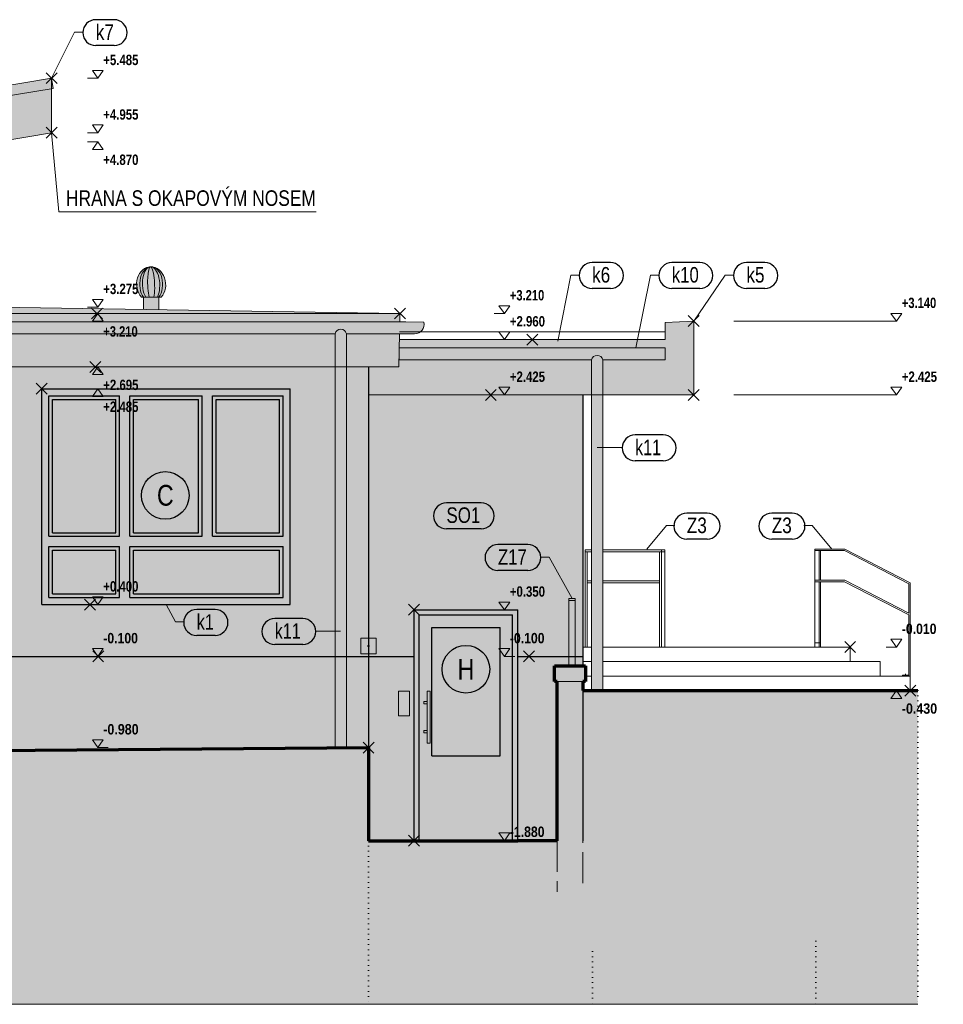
# Model space of a CAD drawing. Header units: millimetres. Extents: x -102573 to 74941, y -39020 to -17940.
# Tile 6 of 19: x -37366 to -28449, y -39020 to -29511. Entities that reach past the tile are written whole.
import ezdxf

# ---------------------------------------------------------------- set-up
doc = ezdxf.new("R2010")
doc.units = ezdxf.units.MM
doc.linetypes.add('Carkovana 2x_1', pattern=[390, 300, -90])
doc.linetypes.add('JIS_08_37', pattern=[50, 0, -50])
for name, color, linetype, lineweight in [('XR$1$POHLEDY - NOVÝ STAV_1', 7, 'Continuous', 25), ('XR$2$POHLEDY - KLEMPÍŘINA_1', 7, 'Continuous', 25), ('XR$3$POHLEDY - FILING_1', 7, 'Continuous', 25)]:
    doc.layers.add(name, color=color, linetype=linetype, lineweight=lineweight)
doc.styles.add('ARIAL', font='ARIAL.TTF')
doc.styles.add('ARIALNARROW', font='ARIALN.TTF')

# ---------------------------------------------------------------- blocks, each defined once
blk = doc.blocks.new('COMPLEX_ELEVATIONDIM_2')
at = {"layer": 'XR$1$POHLEDY - NOVÝ STAV_1', "color": 6, "linetype": 'Continuous', "lineweight": 13}
for p, q in [((-37111.6, -30022.7), (-37005.6, -30128.6)), ((-37111.4, -30128.6), (-37005.5, -30022.7)), ((-36559.1, -30000.7), (-36664.1, -30000.7)), ((-36664.1, -30000.7), (-36611.6, -30075.7)), ((-36611.6, -30075.7), (-36559.1, -30000.7)), ((-36611.6, -30075.7), (-36711.6, -30075.7)), ((-36611.6, -30075.7), (-36611.6, -30075.7)), ((-36611.6, -30075.7), (-36611.6, -30075.7)), ((-36611.6, -30075.7), (-36611.6, -30075.7)), ((-36611.6, -30075.7), (-36611.6, -30075.7)), ((-37111.6, -30549.9), (-37005.6, -30655.9)), ((-37111.4, -30655.9), (-37005.5, -30549.9)), ((-36611.6, -30602.9), (-36711.6, -30602.9)), ((-36559.1, -30527.9), (-36664.1, -30527.9)), ((-36664.1, -30527.9), (-36611.6, -30602.9)), ((-36611.6, -30602.9), (-36559.1, -30527.9)), ((-36611.6, -30602.9), (-36611.6, -30602.9)), ((-36611.6, -30602.9), (-36611.6, -30602.9)), ((-36611.6, -30602.9), (-36611.6, -30602.9)), ((-36611.6, -30602.9), (-36611.6, -30602.9)), ((-37631.6, -30636.8), (-37525.6, -30742.8)), ((-37631.4, -30742.8), (-37525.5, -30636.8)), ((-36611.6, -30689.8), (-36711.6, -30689.8)), ((-36664.1, -30764.8), (-36611.6, -30689.8)), ((-36611.6, -30689.8), (-36559.1, -30764.8)), ((-36611.6, -30689.8), (-36611.6, -30689.8)), ((-36611.6, -30689.8), (-36611.6, -30689.8)), ((-36611.6, -30689.8), (-36611.6, -30689.8)), ((-36611.6, -30689.8), (-36611.6, -30689.8)), ((-36559.1, -30764.8), (-36664.1, -30764.8)), ((-37631.6, -32234.4), (-37525.6, -32340.4)), ((-37631.4, -32340.4), (-37525.5, -32234.4)), ((-36559.1, -32212.5), (-36664.1, -32212.5)), ((-36664.1, -32212.5), (-36611.6, -32287.5)), ((-36611.6, -32287.5), (-36559.1, -32212.5)), ((-36611.6, -32287.5), (-36711.6, -32287.5)), ((-36674.2, -32295.5), (-36568.2, -32401.4)), ((-36674.1, -32401.4), (-36568.1, -32295.5)), ((-36611.6, -32287.5), (-36611.6, -32287.5)), ((-36611.6, -32287.5), (-36611.6, -32287.5)), ((-36611.6, -32287.5), (-36611.6, -32287.5)), ((-36611.6, -32287.5), (-36611.6, -32287.5)), ((-36611.6, -32348.5), (-36711.6, -32348.5)), ((-36664.1, -32423.5), (-36611.6, -32348.5)), ((-36559.1, -32423.5), (-36664.1, -32423.5)), ((-36611.6, -32348.5), (-36559.1, -32423.5)), ((-36611.6, -32348.5), (-36611.6, -32348.5)), ((-36611.6, -32348.5), (-36611.6, -32348.5)), ((-36611.6, -32348.5), (-36611.6, -32348.5)), ((-36611.6, -32348.5), (-36611.6, -32348.5)), ((-36611.6, -32864), (-36711.6, -32864)), ((-36688.2, -32811), (-36582.2, -32917)), ((-36688.1, -32917), (-36582.1, -32811)), ((-36664.1, -32939), (-36611.6, -32864)), ((-36611.6, -32864), (-36559.1, -32939)), ((-36611.6, -32864), (-36611.6, -32864)), ((-36611.6, -32864), (-36611.6, -32864)), ((-36611.6, -32864), (-36611.6, -32864)), ((-36611.6, -32864), (-36611.6, -32864)), ((-36559.1, -32939), (-36664.1, -32939)), ((-37206.6, -33022.1), (-37100.6, -33128.1)), ((-37206.4, -33128.1), (-37100.5, -33022.1)), ((-36611.6, -33075.2), (-36711.6, -33075.2)), ((-36664.1, -33150.2), (-36611.6, -33075.2)), ((-36611.6, -33075.2), (-36559.1, -33150.2)), ((-36611.6, -33075.2), (-36611.6, -33075.2)), ((-36611.6, -33075.2), (-36611.6, -33075.2)), ((-36611.6, -33075.2), (-36611.6, -33075.2)), ((-36611.6, -33075.2), (-36611.6, -33075.2)), ((-36559.1, -33150.2), (-36664.1, -33150.2)), ((-36559.1, -35085.2), (-36664.1, -35085.2)), ((-36664.1, -35085.2), (-36611.6, -35160.2)), ((-36611.6, -35160.2), (-36559.1, -35085.2)), ((-36741.2, -35107.1), (-36635.3, -35213.1)), ((-36741.1, -35213.1), (-36635.2, -35107.1)), ((-36611.6, -35160.2), (-36711.6, -35160.2)), ((-36611.6, -35160.2), (-36611.6, -35160.2)), ((-36611.6, -35160.2), (-36611.6, -35160.2)), ((-36611.6, -35160.2), (-36611.6, -35160.2)), ((-36611.6, -35160.2), (-36611.6, -35160.2)), ((-34073.4, -35485.2), (-34073.4, -35635)), ((-33923.5, -35485.2), (-34073.4, -35485.2)), ((-33923.5, -35635), (-33923.5, -35485.2)), ((-36559.1, -35585.2), (-36664.1, -35585.2)), ((-36664.1, -35585.2), (-36611.6, -35660.2)), ((-36661.4, -35607.1), (-36555.4, -35713.1)), ((-36661.3, -35713.1), (-36555.3, -35607.1)), ((-36611.6, -35660.2), (-36559.1, -35585.2)), ((-34073.4, -35635), (-33923.5, -35635)), ((-36611.6, -35660.2), (-36611.6, -35660.2)), ((-36611.6, -35660.2), (-36611.6, -35660.2)), ((-36611.6, -35660.2), (-36611.6, -35660.2)), ((-36611.6, -35660.2), (-36611.6, -35660.2)), ((-36559.1, -36465.2), (-36664.1, -36465.2)), ((-36664.1, -36465.2), (-36611.6, -36540.2)), ((-36611.6, -36540.2), (-36559.1, -36465.2)), ((-34051.6, -36487.1), (-33945.6, -36593.1)), ((-34051.4, -36593.1), (-33945.5, -36487.1)), ((-36611.6, -36540.2), (-36611.6, -36540.2)), ((-36611.6, -36540.2), (-36611.6, -36540.2)), ((-36611.6, -36540.2), (-36511.6, -36540.2)), ((-36611.6, -36540.2), (-36611.6, -36540.2)), ((-36611.6, -36540.2), (-36611.6, -36540.2))]:
    blk.add_line(p, q, dxfattribs=at)
blk.add_lwpolyline([(-36611.6, -35660.2), (-36574.1, -35660.2), (-36574.1, -35660.2), (-36574.1, -35660.2), (-36574.1, -35660.2), (-36574.1, -35660.2), (-36574.1, -35660.2), (-36574.1, -35660.2), (-36574.1, -35660.2), (-36574.1, -35660.2), (-36574.1, -35660.2), (-36574.1, -35660.2), (-36574.1, -35660.2), (-36574.1, -35660.2), (-36574.1, -35660.2), (-36574.1, -35660.2), (-36574.1, -35660.2), (-36574.1, -35660.2), (-36574.1, -35660.2), (-36511.6, -35660.2)], dxfattribs=at)
blk.add_circle((-33998.5, -35560.2), 7.5, dxfattribs=at)
at = {"layer": 'XR$1$POHLEDY - NOVÝ STAV_1', "color": 6, "linetype": 'Continuous', "lineweight": 18, "char_height": 100, "attachment_point": 7, "style": 'ARIALNARROW'}
for s, insert, width in [('\\W0.96;\\fArial Narrow|i0|b1|c0|p0;+5.485', (-36559.1, -29950.7), 389.401), ('\\W0.96;\\fArial Narrow|i0|b1|c0|p0;+4.955', (-36559.1, -30477.9), 389.401), ('\\W0.96;\\fArial Narrow|i0|b1|c0|p0;+4.870', (-36559.1, -30914.8), 389.401), ('\\W0.96;\\fArial Narrow|i0|b1|c0|p0;+3.275', (-36559.1, -32162.5), 389.401), ('\\W0.94;\\fArial Narrow|i0|b1|c0|p0;+3.210', (-36559.1, -32573.5), 388.575), ('\\W0.96;\\fArial Narrow|i0|b1|c0|p0;+2.695', (-36559.1, -33089), 389.401), ('\\W0.96;\\fArial Narrow|i0|b1|c0|p0;+2.485', (-36559.1, -33300.2), 389.401), ('\\W0.96;\\fArial Narrow|i0|b1|c0|p0;+0.400', (-36559.1, -35035.2), 389.401), ('\\W1.03;\\fArial Narrow|i0|b1|c0|p0;-0.100', (-36559.1, -35535.2), 392.672), ('\\W1.05;\\fArial Narrow|i0|b1|c0|p0;-0.980', (-36559.1, -36415.2), 393.649)]:
    blk.add_mtext(s, dxfattribs=dict(at, insert=insert, width=width))
blk = doc.blocks.new('COMPLEX_ELEVATIONDIM_14')
at = {"layer": 'XR$1$POHLEDY - NOVÝ STAV_1', "color": 6, "linetype": 'Continuous', "lineweight": 13}
for p, q in [((-33748.4, -32295.5), (-33642.4, -32401.4)), ((-33748.2, -32401.4), (-33642.3, -32295.5)), ((-32634, -32273.5), (-32739, -32273.5)), ((-32739, -32273.5), (-32686.5, -32348.5)), ((-32686.5, -32348.5), (-32634, -32273.5)), ((-32686.5, -32348.5), (-32786.5, -32348.5)), ((-32686.5, -32348.5), (-32686.5, -32348.5)), ((-32686.5, -32348.5), (-32686.5, -32348.5)), ((-32686.5, -32348.5), (-32686.5, -32348.5)), ((-32686.5, -32348.5), (-32686.5, -32348.5)), ((-32634, -32525.2), (-32739, -32525.2)), ((-32739, -32525.2), (-32686.5, -32600.2)), ((-32686.5, -32600.2), (-32634, -32525.2)), ((-32686.5, -32600.2), (-32686.5, -32600.2)), ((-32686.5, -32600.2), (-32686.5, -32600.2)), ((-32686.5, -32600.2), (-32686.5, -32600.2)), ((-32686.5, -32600.2), (-32686.5, -32600.2)), ((-32470, -32547.1), (-32364, -32653.1)), ((-32469.9, -32653.1), (-32363.9, -32547.1)), ((-32870.7, -33082.1), (-32764.8, -33188.1)), ((-32870.6, -33188.1), (-32764.7, -33082.1)), ((-32634, -33060.2), (-32739, -33060.2)), ((-32739, -33060.2), (-32686.5, -33135.2)), ((-32686.5, -33135.2), (-32634, -33060.2)), ((-32686.5, -33135.2), (-32786.5, -33135.2)), ((-32686.5, -33135.2), (-32686.5, -33135.2)), ((-32686.5, -33135.2), (-32686.5, -33135.2)), ((-32686.5, -33135.2), (-32686.5, -33135.2)), ((-32686.5, -33135.2), (-32686.5, -33135.2)), ((-33611.6, -35157.1), (-33505.6, -35263.1)), ((-33611.4, -35263.1), (-33505.5, -35157.1)), ((-32634, -35135.2), (-32739, -35135.2)), ((-32739, -35135.2), (-32686.5, -35210.2)), ((-32686.5, -35210.2), (-32634, -35135.2)), ((-32686.5, -35210.2), (-32786.5, -35210.2)), ((-32686.5, -35210.2), (-32686.5, -35210.2)), ((-32686.5, -35210.2), (-32686.5, -35210.2)), ((-32686.5, -35210.2), (-32686.5, -35210.2)), ((-32686.5, -35210.2), (-32686.5, -35210.2)), ((-34073.4, -35485.2), (-34073.4, -35635)), ((-33923.5, -35485.2), (-34073.4, -35485.2)), ((-33923.5, -35635), (-33923.5, -35485.2)), ((-34073.4, -35635), (-33923.5, -35635)), ((-32634, -35585.2), (-32739, -35585.2)), ((-32739, -35585.2), (-32686.5, -35660.2)), ((-32686.5, -35660.2), (-32634, -35585.2)), ((-32501.6, -35607.1), (-32395.6, -35713.1)), ((-32501.4, -35713.1), (-32395.5, -35607.1)), ((-32686.5, -35660.2), (-32686.5, -35660.2)), ((-32686.5, -35660.2), (-32686.5, -35660.2)), ((-32686.5, -35660.2), (-32686.5, -35660.2)), ((-32686.5, -35660.2), (-32686.5, -35660.2)), ((-32634, -37365.2), (-32739, -37365.2)), ((-32739, -37365.2), (-32686.5, -37440.2)), ((-32686.5, -37440.2), (-32634, -37365.2)), ((-33611.6, -37387.1), (-33505.6, -37493.1)), ((-33611.4, -37493.1), (-33505.5, -37387.1)), ((-32686.5, -37440.2), (-32786.5, -37440.2)), ((-32686.5, -37440.2), (-32686.5, -37440.2)), ((-32686.5, -37440.2), (-32686.5, -37440.2)), ((-32686.5, -37440.2), (-32686.5, -37440.2)), ((-32686.5, -37440.2), (-32686.5, -37440.2))]:
    blk.add_line(p, q, dxfattribs=at)
for points in [[(-32686.5, -32600.2), (-32649, -32600.2), (-32649, -32600.2), (-32649, -32600.2), (-32649, -32600.2), (-32586.5, -32600.2)], [(-32686.5, -35660.2), (-32649, -35660.2), (-32649, -35660.2), (-32649, -35660.2), (-32649, -35660.2), (-32649, -35660.2), (-32649, -35660.2), (-32649, -35660.2), (-32649, -35660.2), (-32649, -35660.2), (-32649, -35660.2), (-32586.5, -35660.2)]]:
    blk.add_lwpolyline(points, dxfattribs=at)
blk.add_circle((-33998.5, -35560.2), 7.5, dxfattribs=at)
at = {"layer": 'XR$1$POHLEDY - NOVÝ STAV_1', "color": 6, "linetype": 'Continuous', "lineweight": 18, "char_height": 100, "attachment_point": 7, "style": 'ARIALNARROW'}
for s, insert, width in [('\\W0.94;\\fArial Narrow|i0|b1|c0|p0;+3.210', (-32634, -32223.5), 388.575), ('\\W0.96;\\fArial Narrow|i0|b1|c0|p0;+2.960', (-32634, -32475.2), 389.401), ('\\W0.96;\\fArial Narrow|i0|b1|c0|p0;+2.425', (-32634, -33010.2), 389.401), ('\\W0.96;\\fArial Narrow|i0|b1|c0|p0;+0.350', (-32634, -35085.2), 389.401), ('\\W1.03;\\fArial Narrow|i0|b1|c0|p0;-0.100', (-32634, -35535.2), 392.672), ('\\W1.03;\\fArial Narrow|i0|b1|c0|p0;-1.880', (-32634, -37405.2), 392.672)]:
    blk.add_mtext(s, dxfattribs=dict(at, insert=insert, width=width))
blk = doc.blocks.new('COMPLEX_ELEVATIONDIM_17')
at = {"layer": 'XR$1$POHLEDY - NOVÝ STAV_1', "color": 6, "linetype": 'Continuous', "lineweight": 13}
for p, q in [((-30911.6, -32369.2), (-30805.6, -32475.1)), ((-30911.4, -32475.1), (-30805.5, -32369.2)), ((-28902.4, -32422.2), (-30471.4, -32422.2)), ((-28849.9, -32347.2), (-28954.9, -32347.2)), ((-28954.9, -32347.2), (-28902.4, -32422.2)), ((-28902.4, -32422.2), (-28849.9, -32347.2)), ((-28902.4, -32422.2), (-28902.4, -32422.2)), ((-28902.4, -32422.2), (-28902.4, -32422.2)), ((-28902.4, -32422.2), (-28902.4, -32422.2)), ((-28902.4, -32422.2), (-28902.4, -32422.2)), ((-30911.6, -33082.1), (-30805.6, -33188.1)), ((-30911.4, -33188.1), (-30805.5, -33082.1)), ((-28849.9, -33060.2), (-28954.9, -33060.2)), ((-28954.9, -33060.2), (-28902.4, -33135.2)), ((-28902.4, -33135.2), (-28849.9, -33060.2)), ((-28902.4, -33135.2), (-30471.4, -33135.2)), ((-28902.4, -33135.2), (-28902.4, -33135.2)), ((-28902.4, -33135.2), (-28902.4, -33135.2)), ((-28902.4, -33135.2), (-28902.4, -33135.2)), ((-28902.4, -33135.2), (-28902.4, -33135.2)), ((-34073.4, -35485.2), (-34073.4, -35635)), ((-33923.5, -35485.2), (-34073.4, -35485.2)), ((-33923.5, -35635), (-33923.5, -35485.2)), ((-29401.6, -35517.1), (-29295.6, -35623.1)), ((-29401.5, -35623.1), (-29295.5, -35517.1)), ((-28849.9, -35495.2), (-28954.9, -35495.2)), ((-28954.9, -35495.2), (-28902.4, -35570.2)), ((-28902.4, -35570.2), (-28849.9, -35495.2)), ((-34073.4, -35635), (-33923.5, -35635)), ((-28902.4, -35570.2), (-29002.4, -35570.2)), ((-28902.4, -35570.2), (-28902.4, -35570.2)), ((-28902.4, -35570.2), (-28902.4, -35570.2)), ((-28902.4, -35570.2), (-28902.4, -35570.2)), ((-28902.4, -35570.2), (-28902.4, -35570.2)), ((-28821.6, -35937.1), (-28715.6, -36043.1)), ((-28821.5, -36043.1), (-28715.5, -35937.1)), ((-28954.9, -36065.2), (-28902.4, -35990.2)), ((-28902.4, -35990.2), (-28849.9, -36065.2)), ((-28902.4, -35990.2), (-28902.4, -35990.2)), ((-28902.4, -35990.2), (-28902.4, -35990.2)), ((-28902.4, -35990.2), (-28902.4, -35990.2)), ((-28902.4, -35990.2), (-28902.4, -35990.2)), ((-28849.9, -36065.2), (-28954.9, -36065.2))]:
    blk.add_line(p, q, dxfattribs=at)
blk.add_lwpolyline([(-28902.4, -35990.2), (-28864.9, -35990.2), (-28864.9, -35990.2), (-28864.9, -35990.2), (-28864.9, -35990.2), (-28864.9, -35990.2), (-28864.9, -35990.2), (-28802.4, -35990.2)], dxfattribs=at)
blk.add_circle((-33998.5, -35560.2), 7.5, dxfattribs=at)
at = {"layer": 'XR$1$POHLEDY - NOVÝ STAV_1', "color": 6, "linetype": 'Continuous', "lineweight": 18, "char_height": 100, "attachment_point": 7, "style": 'ARIALNARROW'}
for s, insert, width in [('\\W0.94;\\fArial Narrow|i0|b1|c0|p0;+3.140', (-28849.9, -32297.2), 388.575), ('\\W0.96;\\fArial Narrow|i0|b1|c0|p0;+2.425', (-28849.9, -33010.2), 389.401), ('\\W1.03;\\fArial Narrow|i0|b1|c0|p0;-0.010', (-28849.9, -35445.2), 392.672), ('\\W1.05;\\fArial Narrow|i0|b1|c0|p0;-0.430', (-28849.9, -36215.2), 393.649)]:
    blk.add_mtext(s, dxfattribs=dict(at, insert=insert, width=width))
blk = doc.blocks.new('KOMPLEXNÍ OBJEKT_26')
at = {"layer": 'XR$3$POHLEDY - FILING_1', "linetype": 'Continuous', "lineweight": 13}
h = blk.add_hatch(color=251, dxfattribs=at)
h.paths.add_polyline_path([(-37153.5, -35160.2), (-34753.5, -35160.2), (-34753.5, -33075.2), (-37153.5, -33075.2)])
h.paths.add_polyline_path([(-36403.5, -35090.2), (-37083.5, -35090.2), (-37083.5, -34600.2), (-36403.5, -34600.2)], flags=16)
h.paths.add_polyline_path([(-34823.5, -35090.2), (-36303.5, -35090.2), (-36303.5, -34600.2), (-34823.5, -34600.2)], flags=16)
h.paths.add_polyline_path([(-37083.5, -34500.2), (-37083.5, -33145.2), (-36403.5, -33145.2), (-36403.5, -34500.2)], flags=16)
h.paths.add_polyline_path([(-35603.5, -34500.2), (-36303.5, -34500.2), (-36303.5, -33145.2), (-35603.5, -33145.2)], flags=16)
h.paths.add_polyline_path([(-34823.5, -34500.2), (-35503.5, -34500.2), (-35503.5, -33145.2), (-34823.5, -33145.2)], flags=16)
h = blk.add_hatch(color=251, dxfattribs=at)
h.paths.add_polyline_path([(-37083.5, -34500.2), (-36403.5, -34500.2), (-36403.5, -33145.2), (-37083.5, -33145.2)])
h.paths.add_polyline_path([(-37048.5, -34465.2), (-37048.5, -33180.2), (-36438.5, -33180.2), (-36438.5, -34465.2)], flags=16)
for points in [[(-37048.5, -34465.2), (-36438.5, -34465.2), (-36438.5, -33180.2), (-37048.5, -33180.2)], [(-36268.5, -34465.2), (-35638.5, -34465.2), (-35638.5, -33180.2), (-36268.5, -33180.2)], [(-35468.5, -34465.2), (-34858.5, -34465.2), (-34858.5, -33180.2), (-35468.5, -33180.2)], [(-37048.5, -35055.2), (-36438.5, -35055.2), (-36438.5, -34635.2), (-37048.5, -34635.2)], [(-36268.5, -35055.2), (-34858.5, -35055.2), (-34858.5, -34635.2), (-36268.5, -34635.2)]]:
    blk.add_hatch(color=9, dxfattribs=at).paths.add_polyline_path(points)
h = blk.add_hatch(color=251, dxfattribs=at)
h.paths.add_polyline_path([(-36303.5, -34500.2), (-35603.5, -34500.2), (-35603.5, -33145.2), (-36303.5, -33145.2)])
h.paths.add_polyline_path([(-36268.5, -34465.2), (-36268.5, -33180.2), (-35638.5, -33180.2), (-35638.5, -34465.2)], flags=16)
h = blk.add_hatch(color=251, dxfattribs=at)
h.paths.add_polyline_path([(-35503.5, -34500.2), (-34823.5, -34500.2), (-34823.5, -33145.2), (-35503.5, -33145.2)])
h.paths.add_polyline_path([(-35468.5, -34465.2), (-35468.5, -33180.2), (-34858.5, -33180.2), (-34858.5, -34465.2)], flags=16)
h = blk.add_hatch(color=251, dxfattribs=at)
h.paths.add_polyline_path([(-37083.5, -35090.2), (-36403.5, -35090.2), (-36403.5, -34600.2), (-37083.5, -34600.2)])
h.paths.add_polyline_path([(-37048.5, -35055.2), (-37048.5, -34635.2), (-36438.5, -34635.2), (-36438.5, -35055.2)], flags=16)
h = blk.add_hatch(color=251, dxfattribs=at)
h.paths.add_polyline_path([(-36303.5, -35090.2), (-34823.5, -35090.2), (-34823.5, -34600.2), (-36303.5, -34600.2)])
h.paths.add_polyline_path([(-34858.5, -35055.2), (-36268.5, -35055.2), (-36268.5, -34635.2), (-34858.5, -34635.2)], flags=16)

msp = doc.modelspace()

# ---------------------------------------------------------------- hatches: boundary and pattern name
at = {"layer": 'XR$3$POHLEDY - FILING_1', "linetype": 'Continuous', "lineweight": 13}
for color, points in [(251, [(-37058.5, -30177.1), (-37042, -30174.3), (-37058.5, -30075.7), (-45099.1, -31424.8), (-45082.6, -31523.4)]), (252, [(-45082.6, -31523.4), (-45013.9, -31932.6), (-37058.5, -30602.9), (-37058.5, -30177.1)]), (252, [(-46765.3, -32428.9), (-33696.7, -32428.9), (-33695.3, -32348.5), (-46766.7, -32348.5)]), (252, [(-33701.1, -32680.5), (-31134.2, -32680.5), (-31134.2, -32796.4), (-31736.3, -32796.4), (-31736.3, -33135.2), (-30858.5, -33135.2), (-30858.5, -32422.2), (-31134.2, -32436), (-31134.2, -32600.2), (-33699.7, -32600.2)]), (251, [(-33462, -32465.9), (-33461.4, -32449.4), (-33464, -32433), (-33637.5, -32428.9), (-46824.6, -32428.9), (-46998.1, -32433), (-47000.6, -32449.4), (-47000.1, -32465.9), (-46996.5, -32482.1), (-46990.1, -32497.3), (-46981, -32511.1), (-46969.5, -32523), (-46956.1, -32532.6), (-46941.1, -32539.6), (-46925.1, -32543.7), (-46908.6, -32544.8), (-46261.9, -32544.8), (-46258.1, -32533.8), (-46252.2, -32523.7), (-46244.3, -32515.1), (-46234.8, -32508.3), (-46224.1, -32503.7), (-46212.7, -32501.3), (-46201.1, -32501.3), (-46189.6, -32503.7), (-46179, -32508.3), (-46169.5, -32515.1), (-46161.6, -32523.7), (-46155.6, -32533.8), (-46151.9, -32544.8), (-34321.9, -32544.8), (-34318.1, -32533.8), (-34312.2, -32523.7), (-34304.3, -32515.1), (-34294.8, -32508.3), (-34284.1, -32503.7), (-34272.7, -32501.3), (-34261.1, -32501.3), (-34249.6, -32503.7), (-34239, -32508.3), (-34229.5, -32515.1), (-34221.6, -32523.7), (-34215.6, -32533.8), (-34211.9, -32544.8), (-33553.4, -32544.8), (-33537, -32543.7), (-33520.9, -32539.6), (-33506, -32532.6), (-33492.5, -32523), (-33481, -32511.1), (-33471.9, -32497.3), (-33465.5, -32482.1)]), (251, [(-34217.1, -32531.3), (-34220.9, -32524.9), (-34223.5, -32521.7), (-34228.1, -32516.6), (-34231.4, -32513.8), (-34236.9, -32509.9), (-34240.6, -32507.6), (-34247, -32504.8), (-34250.7, -32503.4), (-34258.8, -32501.7), (-34261.4, -32501.3), (-34272.4, -32501.3), (-34275, -32501.7), (-34283.1, -32503.4), (-34286.8, -32504.8), (-34293.2, -32507.6), (-34296.9, -32509.9), (-34302.4, -32513.8), (-34305.7, -32516.6), (-34310.3, -32521.7), (-34312.9, -32524.9), (-34316.7, -32531.3), (-34318.4, -32534.4), (-34321.9, -32544.8), (-34321.9, -36541.9), (-34211.9, -36541.9), (-34211.9, -32544.8), (-34215.4, -32534.4)]), (252, [(-34321.9, -32864), (-34321.9, -32544.8), (-46151.9, -32544.8), (-46151.9, -32864)]), (252, [(-34211.9, -32864), (-33704.3, -32864), (-33698.7, -32544.8), (-34211.9, -32544.8)]), (251, [(-33703.1, -32796.4), (-31846.3, -32796.4), (-31843.1, -32786.8), (-31838.3, -32777.9), (-31832, -32770), (-31824.4, -32763.4), (-31815.7, -32758.2), (-31806.3, -32754.6), (-31796.3, -32752.8), (-31786.2, -32752.8), (-31776.2, -32754.6), (-31766.8, -32758.2), (-31758.1, -32763.4), (-31750.5, -32770), (-31744.2, -32777.9), (-31739.4, -32786.8), (-31736.3, -32796.4), (-31134.2, -32796.4), (-31134.2, -32680.5), (-33701.1, -32680.5)]), (252, [(-33704.3, -32864), (-33998.5, -32864), (-33998.5, -33135.2), (-31846.3, -33135.2), (-31846.3, -32796.4), (-33703.1, -32796.4)]), (251, [(-31750.5, -32770), (-31758.1, -32763.4), (-31766.8, -32758.2), (-31776.2, -32754.6), (-31786.2, -32752.8), (-31796.3, -32752.8), (-31806.3, -32754.6), (-31815.7, -32758.2), (-31824.4, -32763.4), (-31832, -32770), (-31838.3, -32777.9), (-31843.1, -32786.8), (-31846.3, -32796.4), (-31846.3, -35990.2), (-31736.3, -35990.2), (-31736.3, -32796.4), (-31739.4, -32786.8), (-31744.2, -32777.9)]), (41, [(-32558.5, -35660.2), (-31928.5, -35660.2), (-31928.5, -33135.2), (-33998.5, -33135.2), (-33998.5, -35660.2), (-33558.5, -35660.2), (-33558.5, -35210.2), (-32558.5, -35210.2)]), (9, [(-32728.5, -35380.2), (-33388.5, -35380.2), (-33388.5, -36620.9), (-32728.5, -36620.9)]), (253, [(-46151.9, -35660.2), (-46151.9, -36638.9), (-34321.9, -36542.8), (-34321.9, -35660.2)]), (253, [(-33998.5, -36540.2), (-33998.5, -35660.2), (-34211.9, -35660.2), (-34211.9, -36541.9)]), (253, [(-33998.5, -37440.2), (-33558.5, -37440.2), (-33558.5, -35660.2), (-33998.5, -35660.2)]), (253, [(-31928.5, -35751.8), (-31928.5, -35660.2), (-32558.5, -35660.2), (-32558.5, -37440.2), (-32178.5, -37440.2), (-32178.5, -35901.8), (-32203.5, -35901.8), (-32203.5, -35751.8)]), (251, [(-31903.5, -35751.8), (-32203.5, -35751.8), (-32203.5, -35901.8), (-32178.5, -35901.8), (-32178.5, -37934.3), (-31928.5, -37934.3), (-31928.5, -35901.8), (-31903.5, -35901.8)])]:
    msp.add_hatch(color=color, dxfattribs=at).paths.add_polyline_path(points)
h = msp.add_hatch(color=9, dxfattribs=at)
h.paths.add_polyline_path([(-36178.5, -32180.8), (-36171.9, -32191.1), (-36179.8, -32178.3)])
h.paths.add_polyline_path([(-36014, -32178.3), (-36021.9, -32191.1), (-36015.3, -32180.8)])
h.paths.add_polyline_path([(-35999.2, -32191.1), (-36190, -32191.1), (-36198.6, -32180.8), (-36206.6, -32169.7), (-36213.7, -32157.9), (-36219.9, -32145.3), (-36225.3, -32132.2), (-36229.7, -32118.7), (-36233.2, -32104.7), (-36235.7, -32090.5), (-36237.1, -32076.1), (-36237.5, -32061.6), (-36236.9, -32047.1), (-36235.3, -32032.8), (-36232.6, -32018.8), (-36229, -32005.1), (-36224.4, -31991.9), (-36218.8, -31979.2), (-36212.4, -31967.1), (-36205.1, -31955.8), (-36197.1, -31945.3), (-36188.2, -31935.6), (-36178.8, -31927), (-36168.7, -31919.3), (-36158.1, -31912.7), (-36147.1, -31907.3), (-36135.7, -31903), (-36124, -31900), (-36112.5, -31898.2), (-36115.9, -31899.3), (-36103.3, -31897), (-36090.5, -31897), (-36077.8, -31899.3), (-36076, -31900), (-36064.3, -31903), (-36052.7, -31907.3), (-36041.4, -31912.7), (-36030.6, -31919.3), (-36020.2, -31927), (-36010.5, -31935.6), (-36001.3, -31945.3), (-35992.8, -31955.8), (-35985.1, -31967.1), (-35978.2, -31979.2), (-35972.2, -31991.9), (-35967.1, -32005.1), (-35963, -32018.8), (-35959.8, -32032.8), (-35957.6, -32047.1), (-35956.5, -32061.6), (-35956.4, -32076.1), (-35957.3, -32090.5), (-35959.2, -32104.7), (-35962.2, -32118.7), (-35966.1, -32132.2), (-35971, -32145.3), (-35976.8, -32157.9), (-35983.4, -32169.7), (-35991, -32180.8)], flags=16)
h.paths.add_polyline_path([(-36204.6, -32032.2), (-36206.1, -32046.6), (-36206.2, -32047.2), (-36204.2, -32029.8)])
h.paths.add_polyline_path([(-36020.4, -31944.5), (-36020.9, -31943.8), (-36013.1, -31956.7), (-36014, -31955.1)])
h.paths.add_polyline_path([(-36195.5, -32141.7), (-36199.4, -32128), (-36198.5, -32131.9)])
h.paths.add_polyline_path([(-36004.2, -31975.6), (-35998.7, -31990.1), (-36002.9, -31978.5)])
h.paths.add_polyline_path([(-36011.3, -31960.3), (-36006, -31971.3), (-36008.1, -31966.4)])
h.paths.add_polyline_path([(-36029.8, -31932.2), (-36022.5, -31941.7), (-36027.5, -31934.9)])
h.paths.add_polyline_path([(-36032.5, -31929.1), (-36035, -31926.2), (-36040.3, -31921.1)])
h.paths.add_polyline_path([(-36194.8, -32144.3), (-36194.5, -32145.1), (-36189.9, -32157.7), (-36189, -32159.6)])
h.paths.add_polyline_path([(-36042.3, -31919.2), (-36043, -31918.6), (-36051.4, -31912), (-36052.5, -31911.3)])
h.paths.add_polyline_path([(-36055.1, -31909.7), (-36060.1, -31906.6), (-36063.5, -31904.9)])
h.paths.add_polyline_path([(-36195.5, -31991.2), (-36199.3, -32004.5), (-36199.9, -32007.3), (-36195.4, -31991)])
h.paths.add_polyline_path([(-36004.8, -32159.6), (-36004, -32157.7), (-35999.3, -32145.1), (-35999.1, -32144.3)])
h.paths.add_polyline_path([(-36009.3, -32169.6), (-36006.6, -32163.5), (-36011.9, -32174.3)])
h.paths.add_polyline_path([(-35998.3, -32141.7), (-35995.3, -32131.9), (-35994.4, -32128)])
h.paths.add_polyline_path([(-35993.2, -32123), (-35992.1, -32118.3), (-35990.5, -32109.5)])
h.paths.add_polyline_path([(-36206.8, -32075.6), (-36206.2, -32084.2), (-36206.8, -32070.3)])
h.paths.add_polyline_path([(-35989.6, -32104.3), (-35987.9, -32090), (-35987.8, -32088.3), (-35989.9, -32105.7)])
h.paths.add_polyline_path([(-35987, -32070.3), (-35987.6, -32084.2), (-35987.1, -32075.6)])
h.paths.add_polyline_path([(-35987.5, -32049.5), (-35987, -32065), (-35987, -32061)])
h.paths.add_polyline_path([(-35987.7, -32046.6), (-35989.2, -32032.2), (-35989.6, -32029.8), (-35987.7, -32047.2)])
h.paths.add_polyline_path([(-35990.4, -32025.1), (-35991.5, -32018.2), (-35992.9, -32012.1)])
h.paths.add_polyline_path([(-35994.6, -32004.5), (-35998.4, -31991.2), (-35998.4, -31991), (-35993.9, -32007.3)])
h.paths.add_polyline_path([(-36161.3, -31929.1), (-36153.5, -31921.1), (-36158.8, -31926.2)])
h.paths.add_polyline_path([(-36164, -31932.2), (-36166.4, -31934.9), (-36171.3, -31941.7)])
h.paths.add_polyline_path([(-36173.4, -31944.5), (-36179.8, -31955.1), (-36180.7, -31956.7), (-36172.9, -31943.8)])
h.paths.add_polyline_path([(-36187.8, -31971.3), (-36182.5, -31960.3), (-36185.7, -31966.4)])
h.paths.add_polyline_path([(-36189.7, -31975.6), (-36190.9, -31978.5), (-36195.1, -31990.1)])
h.paths.add_polyline_path([(-36151.5, -31919.2), (-36141.3, -31911.3), (-36142.5, -31912), (-36150.8, -31918.6)])
h.paths.add_polyline_path([(-36124.8, -31902.3), (-36127.1, -31903.4), (-36117, -31899.7)])
h.paths.add_polyline_path([(-36184.5, -32169.6), (-36182, -32174.3), (-36187.3, -32163.5)])
h.paths.add_polyline_path([(-36133.8, -31906.6), (-36138.7, -31909.7), (-36130.3, -31904.9)])
h.paths.add_polyline_path([(-36203.5, -32025.1), (-36201, -32012.1), (-36202.3, -32018.2)])
h.paths.add_polyline_path([(-36206.8, -32065), (-36206.3, -32049.5), (-36206.9, -32061)])
h.paths.add_polyline_path([(-36204.2, -32104.3), (-36203.9, -32105.7), (-36206, -32088.3), (-36205.9, -32090)])
h.paths.add_polyline_path([(-36200.6, -32123), (-36203.3, -32109.5), (-36201.7, -32118.3)])
msp.add_hatch(color=9, dxfattribs=at).paths.add_polyline_path([(-36021.9, -32191.1), (-36021.9, -32311.9), (-36171.9, -32308), (-36171.9, -32191.1)], flags=16)
msp.add_hatch(color=252, dxfattribs=at).paths.add_polyline_path([(-46766.7, -32348.5), (-33695.3, -32348.5), (-40221.9, -32245.9), (-40256.3, -32245.9)], flags=0)
h = msp.add_hatch(dxfattribs=at)
h.set_pattern_fill('VZOR', scale=300, angle=45, style=0, pattern_type=2)
h.set_pattern_definition([(45, (-6e-14, 848.53), (-3e-14, 424.264), [300, -300]), (135, (-6e-14, 848.53), (-424.264, 3e-14), [300, -300])])
h.paths.add_polyline_path([(-46766.7, -32348.5), (-33695.3, -32348.5), (-40221.9, -32245.9), (-40256.3, -32245.9)], flags=0)
h = msp.add_hatch(color=9, dxfattribs=at)
h.paths.add_polyline_path([(-46151.9, -32864), (-46151.9, -35660.2), (-34321.9, -35660.2), (-34321.9, -32864)])
h.paths.add_polyline_path([(-46463.5, -32864), (-46463.5, -35660.2), (-46261.9, -35660.2), (-46261.9, -32864)])
h.paths.add_polyline_path([(-33998.5, -35660.2), (-33998.5, -32864), (-34211.9, -32864), (-34211.9, -35660.2)])
h.paths.add_polyline_path([(-43303.5, -35160.2), (-45703.5, -35160.2), (-45703.5, -33075.2), (-43303.5, -33075.2)], flags=16)
h.paths.add_polyline_path([(-40453.5, -35160.2), (-42853.5, -35160.2), (-42853.5, -33075.2), (-40453.5, -33075.2)], flags=16)
h.paths.add_polyline_path([(-37603.5, -35160.2), (-40003.5, -35160.2), (-40003.5, -33075.2), (-37603.5, -33075.2)], flags=16)
h.paths.add_polyline_path([(-34753.5, -35160.2), (-37153.5, -35160.2), (-37153.5, -33075.2), (-34753.5, -33075.2)], flags=16)
h = msp.add_hatch(color=251, dxfattribs=at)
h.paths.add_polyline_path([(-33558.5, -37440.2), (-32558.5, -37440.2), (-32558.5, -35210.2), (-33558.5, -35210.2)])
h.paths.add_polyline_path([(-33388.5, -36620.9), (-33388.5, -35380.2), (-32728.5, -35380.2), (-32728.5, -36620.9)], flags=16)
at = {"layer": 'XR$3$POHLEDY - FILING_1', "linetype": 'Continuous', "lineweight": 50}
msp.add_hatch(color=7, dxfattribs=at).paths.add_polyline_path([(-32178.5, -37440.2), (-33998.5, -37440.2), (-33998.5, -36540.2), (-46303.5, -36640.2), (-50887.4, -37270.2), (-50887.4, -39020.2), (-28696.7, -39020.2), (-28696.7, -35990.2), (-31928.5, -35990.2), (-31928.5, -37934.3), (-32178.5, -37934.3)])

# ---------------------------------------------------------------- linework, layer by layer
at = {"layer": 'XR$1$POHLEDY - NOVÝ STAV_1', "color": 6, "linetype": 'Continuous', "lineweight": 25}
for p, q in [((-36454.3, -29511), (-36631.4, -29511)), ((-36454.3, -29761), (-36631.4, -29761)), ((-31663.1, -31857), (-31840.1, -31857)), ((-30799.8, -31857), (-31070.1, -31857)), ((-30173.1, -31857), (-30350.1, -31857)), ((-31663.1, -32107), (-31840.1, -32107)), ((-30799.8, -32107), (-31070.1, -32107)), ((-30173.1, -32107), (-30350.1, -32107)), ((-31154.3, -33521.7), (-31424.6, -33521.7)), ((-31154.3, -33771.7), (-31424.6, -33771.7)), ((-32910.8, -34178.1), (-33246.3, -34178.1)), ((-30729.8, -34276.5), (-30925.4, -34276.5)), ((-29909.9, -34276.5), (-30105.6, -34276.5)), ((-32910.8, -34428.1), (-33246.3, -34428.1)), ((-32459.9, -34580.7), (-32748.8, -34580.7)), ((-30729.8, -34526.5), (-30925.4, -34526.5)), ((-29909.9, -34526.5), (-30105.6, -34526.5)), ((-32459.9, -34830.7), (-32748.8, -34830.7)), ((-35480.3, -35207.5), (-35657.4, -35207.5)), ((-34633.3, -35295.2), (-34903.6, -35295.2)), ((-35480.3, -35457.5), (-35657.4, -35457.5)), ((-34633.3, -35545.2), (-34903.6, -35545.2))]:
    msp.add_line(p, q, dxfattribs=at)
at = {"layer": 'XR$1$POHLEDY - NOVÝ STAV_1', "color": 6, "linetype": 'Continuous', "lineweight": 13}
for p, q in [((-36836.4, -29631), (-37058.5, -30075.7)), ((-36756.4, -29631), (-36836.4, -29631)), ((-36987.2, -31366.1), (-37058.5, -30602.9)), ((-34503.1, -31366.1), (-36987.2, -31366.1)), ((-32045.1, -31977), (-32169.6, -32617.2)), ((-31965.1, -31977), (-32045.1, -31977)), ((-31275.1, -31977), (-31418.5, -32680.5)), ((-31195.1, -31977), (-31275.1, -31977)), ((-30555.1, -31977), (-30858.5, -32422.2)), ((-30475.1, -31977), (-30555.1, -31977)), ((-31549.6, -33641.7), (-31789.6, -33641.7)), ((-31121.4, -34396.5), (-31312.7, -34623.5)), ((-31041.4, -34396.5), (-31121.4, -34396.5)), ((-29795.6, -34396.5), (-29715.6, -34396.5)), ((-29715.6, -34396.5), (-29524.3, -34623.5)), ((-32334.6, -34700.7), (-32254.6, -34700.7)), ((-32254.6, -34700.7), (-32033.5, -35100.2)), ((-35862.4, -35327.5), (-35953.5, -35160.2)), ((-35782.4, -35327.5), (-35862.4, -35327.5)), ((-34508.6, -35415.2), (-34268.6, -35415.2))]:
    msp.add_line(p, q, dxfattribs=at)
at = {"layer": 'XR$1$POHLEDY - NOVÝ STAV_1', "color": 7, "linetype": 'Continuous', "lineweight": 13}
for p, q in [((-45099.1, -31424.8), (-37058.5, -30075.7)), ((-37058.5, -30075.7), (-37042, -30174.3)), ((-37058.5, -30177.1), (-37058.5, -30075.7)), ((-45082.6, -31523.4), (-37042, -30174.3)), ((-37058.5, -30602.9), (-37058.5, -30177.1)), ((-37058.5, -30602.9), (-45013.9, -31932.6)), ((-35999.2, -32191.1), (-36190, -32191.1)), ((-36171.9, -32308), (-36171.9, -32191.1)), ((-36021.9, -32311.9), (-36021.9, -32191.1)), ((-40221.9, -32245.9), (-33695.3, -32348.5)), ((-33695.3, -32348.5), (-40818.5, -32348.5)), ((-33696.7, -32428.9), (-33695.3, -32348.5)), ((-31134.2, -32436), (-30858.5, -32422.2)), ((-30858.5, -32422.2), (-30858.5, -33135.2)), ((-31134.2, -32600.2), (-31134.2, -32436)), ((-33704.3, -32864), (-33698.7, -32544.8)), ((-31134.2, -32600.2), (-33699.7, -32600.2)), ((-31134.2, -32526), (-33699.3, -32526)), ((-33704.3, -32864), (-40818.5, -32864)), ((-30858.5, -33135.2), (-33998.5, -33135.2)), ((-31928.5, -35570.2), (-31846.3, -35570.2)), ((-31736.3, -35570.2), (-29348.5, -35570.2)), ((-29348.5, -35570.2), (-29348.5, -35710.2)), ((-31903.5, -35751.8), (-32203.5, -35751.8)), ((-32203.5, -35751.8), (-32203.5, -35901.8)), ((-31928.5, -35710.2), (-31846.3, -35710.2)), ((-31903.5, -35901.8), (-31903.5, -35751.8)), ((-31736.3, -35710.2), (-29058.5, -35710.2)), ((-29058.5, -35710.2), (-29058.5, -35850.2)), ((-32203.5, -35901.8), (-31903.5, -35901.8)), ((-31903.5, -35850.2), (-31846.3, -35850.2)), ((-31736.3, -35850.2), (-28768.5, -35850.2)), ((-28768.5, -35850.2), (-28768.5, -35990.2)), ((-33710.3, -35997.3), (-33602.8, -35997.3)), ((-33710.3, -36233), (-33710.3, -35997.3)), ((-33602.8, -35997.3), (-33602.8, -36233)), ((-33433, -35997.3), (-33433, -36497.3)), ((-33403, -35997.3), (-33433, -35997.3)), ((-33403, -36497.3), (-33403, -35997.3)), ((-33433, -36097.3), (-33463, -36097.3)), ((-33463, -36097.3), (-33463, -36117.3)), ((-33463, -36117.3), (-33433, -36117.3)), ((-33602.8, -36233), (-33710.3, -36233)), ((-33433, -36377.3), (-33463, -36377.3)), ((-33463, -36377.3), (-33463, -36397.3)), ((-33463, -36397.3), (-33433, -36397.3)), ((-33433, -36497.3), (-33403, -36497.3))]:
    msp.add_line(p, q, dxfattribs=at)
at = {"layer": 'XR$1$POHLEDY - NOVÝ STAV_1', "color": 7, "linetype": 'Continuous', "lineweight": 25}
for p, q in [((-33998.5, -32864), (-33998.5, -35660.2)), ((-37153.5, -33075.2), (-34753.5, -33075.2)), ((-37153.5, -35160.2), (-37153.5, -33075.2)), ((-34753.5, -35160.2), (-34753.5, -33075.2)), ((-37083.5, -34500.2), (-37083.5, -33145.2)), ((-37083.5, -33145.2), (-36403.5, -33145.2)), ((-37048.5, -34465.2), (-37048.5, -33180.2)), ((-37048.5, -33180.2), (-36438.5, -33180.2)), ((-36438.5, -34465.2), (-36438.5, -33180.2)), ((-36403.5, -34500.2), (-36403.5, -33145.2)), ((-36303.5, -33145.2), (-35603.5, -33145.2)), ((-36303.5, -34500.2), (-36303.5, -33145.2)), ((-36268.5, -34465.2), (-36268.5, -33180.2)), ((-36268.5, -33180.2), (-35638.5, -33180.2)), ((-35638.5, -34465.2), (-35638.5, -33180.2)), ((-35603.5, -34500.2), (-35603.5, -33145.2)), ((-35503.5, -33145.2), (-34823.5, -33145.2)), ((-35503.5, -34500.2), (-35503.5, -33145.2)), ((-35468.5, -34465.2), (-35468.5, -33180.2)), ((-35468.5, -33180.2), (-34858.5, -33180.2)), ((-34858.5, -34465.2), (-34858.5, -33180.2)), ((-34823.5, -34500.2), (-34823.5, -33145.2)), ((-31928.5, -33135.2), (-31928.5, -35751.8)), ((-37083.5, -34500.2), (-36403.5, -34500.2)), ((-37048.5, -34465.2), (-36438.5, -34465.2)), ((-36303.5, -34500.2), (-35603.5, -34500.2)), ((-36268.5, -34465.2), (-35638.5, -34465.2)), ((-35503.5, -34500.2), (-34823.5, -34500.2)), ((-35468.5, -34465.2), (-34858.5, -34465.2)), ((-37083.5, -35090.2), (-37083.5, -34600.2)), ((-37083.5, -34600.2), (-36403.5, -34600.2)), ((-36403.5, -35090.2), (-36403.5, -34600.2)), ((-36303.5, -34600.2), (-34823.5, -34600.2)), ((-36303.5, -35090.2), (-36303.5, -34600.2)), ((-34823.5, -35090.2), (-34823.5, -34600.2)), ((-37048.5, -35055.2), (-37048.5, -34635.2)), ((-37048.5, -34635.2), (-36438.5, -34635.2)), ((-36438.5, -35055.2), (-36438.5, -34635.2)), ((-36268.5, -34635.2), (-34858.5, -34635.2)), ((-36268.5, -35055.2), (-36268.5, -34635.2)), ((-34858.5, -35055.2), (-34858.5, -34635.2)), ((-37048.5, -35055.2), (-36438.5, -35055.2)), ((-36268.5, -35055.2), (-34858.5, -35055.2)), ((-37153.5, -35160.2), (-34753.5, -35160.2)), ((-37083.5, -35090.2), (-36403.5, -35090.2)), ((-36303.5, -35090.2), (-34823.5, -35090.2)), ((-33558.5, -35210.2), (-32558.5, -35210.2)), ((-33558.5, -37440.2), (-33558.5, -35210.2)), ((-33508.5, -35260.2), (-32608.5, -35260.2)), ((-33508.5, -37440.2), (-33508.5, -35260.2)), ((-32608.5, -37440.2), (-32608.5, -35260.2)), ((-32558.5, -37440.2), (-32558.5, -35210.2)), ((-33388.5, -35380.2), (-32728.5, -35380.2)), ((-33388.5, -36620.9), (-33388.5, -35380.2)), ((-32728.5, -36620.9), (-32728.5, -35380.2)), ((-46463.5, -35660.2), (-33998.5, -35660.2)), ((-33998.5, -35660.2), (-33558.5, -35660.2)), ((-33998.5, -35660.2), (-33998.5, -36540.2)), ((-32558.5, -35660.2), (-31928.5, -35660.2)), ((-31903.5, -35751.8), (-32203.5, -35751.8)), ((-31928.5, -35901.8), (-31928.5, -37440.2)), ((-33388.5, -36620.9), (-32728.5, -36620.9))]:
    msp.add_line(p, q, dxfattribs=at)
at = {"layer": 'XR$1$POHLEDY - NOVÝ STAV_1', "color": 251, "linetype": 'Continuous', "lineweight": 13}
for p, q in [((-31908.5, -34630.2), (-31908.5, -35570.2)), ((-31846.3, -34630.2), (-31908.5, -34630.2)), ((-31908.5, -34650.2), (-31846.3, -34650.2)), ((-31888.5, -35570.2), (-31888.5, -34650.2)), ((-31138.5, -34630.2), (-31736.3, -34630.2)), ((-31736.3, -34650.2), (-31138.5, -34650.2)), ((-31188.5, -34650.2), (-31188.5, -35570.2)), ((-31168.5, -34630.2), (-31168.5, -35570.2)), ((-31138.5, -34630.2), (-31138.5, -35570.2)), ((-29648.5, -34623.5), (-29688.5, -34623.5)), ((-29688.5, -34623.5), (-29688.5, -34638.5)), ((-29688.5, -34623.5), (-29688.5, -35530.2)), ((-29688.5, -34638.5), (-29403.7, -34638.5)), ((-29648.5, -34623.5), (-29400.1, -34623.5)), ((-29648.5, -34638.5), (-29648.5, -34923.5)), ((-29648.5, -34638.5), (-29648.5, -34923.5)), ((-29633.5, -34638.5), (-29633.5, -34923.5)), ((-29403.7, -34638.5), (-28783.5, -34959.3)), ((-28768.5, -34950.2), (-29400.1, -34623.5)), ((-31846.3, -34930.2), (-31888.5, -34930.2)), ((-31846.3, -34950.2), (-31888.5, -34950.2)), ((-31188.5, -34930.2), (-31736.3, -34930.2)), ((-31188.5, -34950.2), (-31736.3, -34950.2)), ((-29688.5, -34923.5), (-29400.1, -34923.5)), ((-29688.5, -34938.5), (-29403.7, -34938.5)), ((-29648.5, -34938.5), (-29648.5, -35530.2)), ((-29648.5, -34938.5), (-29648.5, -35530.2)), ((-29633.5, -34938.5), (-29633.5, -35530.2)), ((-29403.7, -34938.5), (-28783.5, -35259.3)), ((-28783.5, -35242.4), (-29400.1, -34923.5)), ((-28783.5, -34959.3), (-28783.5, -35242.4)), ((-28768.5, -34950.2), (-28768.5, -35850.2)), ((-32063.5, -35100.2), (-32003.5, -35100.2)), ((-32003.5, -35100.2), (-32063.5, -35100.2)), ((-32063.5, -35100.2), (-32063.5, -35120.2)), ((-32063.5, -35751.8), (-32063.5, -35100.2)), ((-32063.5, -35120.2), (-32003.5, -35120.2)), ((-32003.5, -35120.2), (-32003.5, -35100.2)), ((-32003.5, -35100.2), (-32003.5, -35751.8)), ((-28783.5, -35259.3), (-28783.5, -35850.2)), ((-29688.5, -35570.2), (-29688.5, -35450.2)), ((-29648.5, -35450.2), (-29648.5, -35570.2)), ((-29633.5, -35570.2), (-29633.5, -35450.2)), ((-29648.5, -35530.2), (-29688.5, -35530.2)), ((-29648.5, -35530.2), (-29633.5, -35530.2)), ((-28843.5, -35850.2), (-28843.5, -35840.2)), ((-28843.5, -35840.2), (-28783.5, -35840.2)), ((-28826.1, -35840.2), (-28801, -35840.2)), ((-28813.5, -35827.6), (-28813.5, -35852.7)), ((-28783.5, -35850.2), (-28843.5, -35850.2)), ((-28768.5, -35850.2), (-28783.5, -35850.2)), ((-28696.7, -39020.2), (-50887.4, -39020.2))]:
    msp.add_line(p, q, dxfattribs=at)
at = {"layer": 'XR$1$POHLEDY - NOVÝ STAV_1', "color": 7, "linetype": 'Continuous', "lineweight": 70}
for p, q in [((-32203.5, -35751.8), (-31903.5, -35751.8)), ((-32203.5, -35901.8), (-32203.5, -35751.8)), ((-31903.5, -35751.8), (-31903.5, -35901.8)), ((-32178.5, -35901.8), (-32203.5, -35901.8)), ((-32178.5, -37440.2), (-32178.5, -35901.8)), ((-31928.5, -35901.8), (-31928.5, -35990.2)), ((-31903.5, -35901.8), (-31928.5, -35901.8)), ((-31928.5, -35990.2), (-28696.7, -35990.2)), ((-46303.5, -36640.2), (-33998.5, -36540.2)), ((-33998.5, -36540.2), (-33998.5, -37440.2)), ((-33998.5, -37440.2), (-33558.5, -37440.2)), ((-33558.5, -37440.2), (-32558.5, -37440.2)), ((-33558.5, -37440.2), (-32558.5, -37440.2)), ((-32178.5, -37440.2), (-32558.5, -37440.2))]:
    msp.add_line(p, q, dxfattribs=at)
at = {"layer": 'XR$1$POHLEDY - NOVÝ STAV_1', "color": 7, "linetype": 'Carkovana 2x_1', "lineweight": 13}
for p, q in [((-31928.5, -35990.2), (-31928.5, -37934.3)), ((-32178.5, -37440.2), (-32178.5, -37933.5))]:
    msp.add_line(p, q, dxfattribs=at)
at = {"layer": 'XR$1$POHLEDY - NOVÝ STAV_1', "color": 5, "linetype": 'JIS_08_37', "lineweight": 13}
for p, q in [((-28696.7, -35990.2), (-28696.7, -39020.2)), ((-33998.5, -36540.2), (-33998.5, -39020.2)), ((-29678.5, -38410.2), (-29678.5, -39020.2)), ((-31835, -38510.2), (-31835, -39020.2))]:
    msp.add_line(p, q, dxfattribs=at)
at = {"layer": 'XR$1$POHLEDY - NOVÝ STAV_1', "color": 7, "linetype": 'Continuous', "lineweight": 70}
msp.add_lwpolyline([(-32178.5, -37440.2), (-32178.5, -37440.2)], close=True, dxfattribs=at)
at = {"layer": 'XR$1$POHLEDY - NOVÝ STAV_1', "color": 6, "linetype": 'Continuous', "lineweight": 25}
for centre in [(-35960.3, -34105.8), (-33058.2, -35784.5)]:
    msp.add_circle(centre, 230, dxfattribs=at)
for centre, start, end in [((-36631.4, -29636), 90, 270), ((-36454.3, -29636), 270, 90), ((-31840.1, -31982), 90, 270), ((-31663.1, -31982), 270, 90), ((-31070.1, -31982), 90, 270), ((-30799.8, -31982), 270, 90), ((-30350.1, -31982), 90, 270), ((-30173.1, -31982), 270, 90), ((-31424.6, -33646.7), 90, 270), ((-31154.3, -33646.7), 270, 90), ((-33246.3, -34303.1), 90, 270), ((-32910.8, -34303.1), 270, 90), ((-30925.4, -34401.5), 90, 270), ((-30729.8, -34401.5), 270, 90), ((-30105.6, -34401.5), 90, 270), ((-29909.9, -34401.5), 270, 90), ((-32748.8, -34705.7), 90, 270), ((-32459.9, -34705.7), 270, 90), ((-35657.4, -35332.5), 90, 270), ((-35480.3, -35332.5), 270, 90), ((-34903.6, -35420.2), 90, 270), ((-34633.3, -35420.2), 270, 90)]:
    msp.add_arc(centre, 125, start, end, dxfattribs=at)
at = {"layer": 'XR$1$POHLEDY - NOVÝ STAV_1', "color": 7, "linetype": 'Continuous', "lineweight": 13}
for major_axis, ratio, start_param, end_param in [((10.1, -169), 0.829671, 0.695881, 5.488122), ((0, 170), 0.647059, 3.891838, 8.674533), ((6.4, -169.7), 0.48864, 0.730139, 5.516126), ((6.4, -169.7), 0.196543, 0.74102, 5.527314)]:
    msp.add_ellipse((-36096.9, -32066.7), major_axis=major_axis, ratio=ratio, start_param=start_param, end_param=end_param, dxfattribs=at)
at = {"layer": 'XR$2$POHLEDY - KLEMPÍŘINA_1', "color": 251, "linetype": 'Continuous', "lineweight": 13}
for p, q in [((-40876.4, -32428.9), (-33637.5, -32428.9)), ((-33637.5, -32428.9), (-33464, -32433)), ((-34321.9, -32544.8), (-40960.4, -32544.8)), ((-34321.9, -32544.8), (-34321.9, -36541.9)), ((-33553.4, -32544.8), (-34211.9, -32544.8)), ((-34211.9, -32544.8), (-34211.9, -36541.9)), ((-33701.1, -32680.5), (-33703.1, -32796.4)), ((-33701.1, -32680.5), (-31134.2, -32680.5)), ((-31134.2, -32680.5), (-31134.2, -32796.4)), ((-31846.3, -32796.4), (-33703.1, -32796.4)), ((-31846.3, -32796.4), (-31846.3, -35990.2)), ((-31134.2, -32796.4), (-31736.3, -32796.4)), ((-31736.3, -32796.4), (-31736.3, -35990.2)), ((-31846.3, -35990.2), (-31736.3, -35990.2)), ((-34321.9, -36541.9), (-34211.9, -36541.9))]:
    msp.add_line(p, q, dxfattribs=at)
for centre, radius, start, end in [((-34266.9, -32557.4), 56.4, 12.87714, 167.12286), ((-33551.3, -32454.8), 90, 268.62272, 14.005), ((-31791.3, -32809), 56.4, 12.87714, 167.12286)]:
    msp.add_arc(centre, radius, start, end, dxfattribs=at)

# ---------------------------------------------------------------- block references
at = {"layer": 'XR$1$POHLEDY - NOVÝ STAV_1', "color": 6, "linetype": 'Continuous', "lineweight": 13}
for name in ['COMPLEX_ELEVATIONDIM_2', 'COMPLEX_ELEVATIONDIM_14', 'COMPLEX_ELEVATIONDIM_17']:
    msp.add_blockref(name, (0, 0), dxfattribs=at)
at = {"layer": 'XR$3$POHLEDY - FILING_1', "color": 251, "linetype": 'Continuous', "lineweight": 13}
msp.add_blockref('KOMPLEXNÍ OBJEKT_26', (0, 0), dxfattribs=at)

# ---------------------------------------------------------------- texts
at = {"layer": 'XR$1$POHLEDY - NOVÝ STAV_1', "color": 6, "linetype": 'Continuous', "lineweight": 25, "char_height": 150, "attachment_point": 7, "style": 'ARIAL'}
for s, insert, width in [('\\W0.79;k7', (-36631.4, -29706), 236.534), ('\\W0.80;HRANA S OKAPOVÝM NOSEM', (-36919.1, -31311.1), 2476.085), ('\\W0.79;k6', (-31840.1, -32052), 236.534), ('\\W0.77;k10', (-31070.1, -32052), 327.976), ('\\W0.79;k5', (-30350.1, -32052), 236.534), ('\\W0.74;k11', (-31424.6, -33716.7), 326.139), ('\\W0.78;SO1', (-33246.3, -34373.1), 393.631), ('\\W0.79;Z3', (-30925.4, -34471.5), 255.141), ('\\W0.79;Z3', (-30105.6, -34471.5), 255.142), ('\\W0.77;Z17', (-32748.8, -34775.7), 346.679), ('\\W0.75;k1', (-35657.4, -35402.5), 233.61), ('\\W0.74;k11', (-34903.6, -35490.2), 326.139)]:
    msp.add_mtext(s, dxfattribs=dict(at, insert=insert, width=width))
at = {"layer": 'XR$1$POHLEDY - NOVÝ STAV_1', "color": 6, "linetype": 'Continuous', "lineweight": 35, "char_height": 200, "width": 242.171, "attachment_point": 5, "style": 'ARIAL'}
for s, insert in [('\\W0.80;C', (-35960.3, -34105.8)), ('\\W0.80;H', (-33058.2, -35784.5))]:
    msp.add_mtext(s, dxfattribs=dict(at, insert=insert))

doc.saveas('drawing.dxf')
